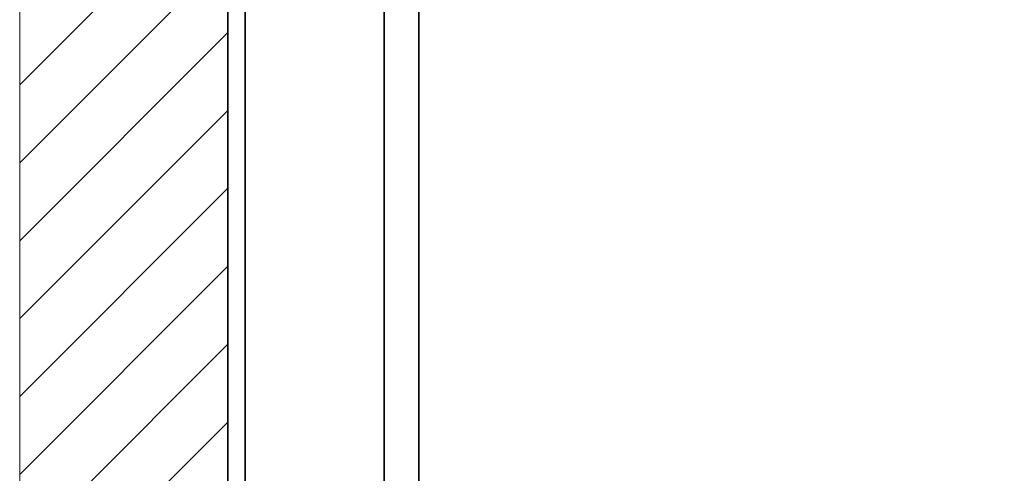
# Model space of a CAD drawing. Header units: millimetres. Extents: x 15214 to 140083, y -437840 to -79279.
# Tile 34 of 64: x 36692 to 36748, y -198374 to -198348. Entities that reach past the tile are written whole.
import ezdxf

# ---------------------------------------------------------------- set-up
doc = ezdxf.new("R2010")
doc.units = ezdxf.units.MM
for name, color, linetype, lineweight in [('0-ZABUDOWA GK-MDF', 54, 'Continuous', 35), ('1_POSADZKA PODZIAŁY', 151, 'Continuous', 0), ('Hatch', 4, 'Continuous', 5), ('Sciany', 2, 'Continuous', 35), ('WYMIAROWANIE', 1, 'Continuous', 13)]:
    doc.layers.add(name, color=color, linetype=linetype, lineweight=lineweight)

msp = doc.modelspace()

# ---------------------------------------------------------------- hatches: boundary and pattern name
at = {"layer": 'Hatch'}
h = msp.add_hatch(dxfattribs=at)
h.set_pattern_fill('ANSI31', color=256)
h.set_pattern_definition([(45, (-23374.946, -3769.959), (-2.24506403, 2.24506403), [])])
h.paths.add_polyline_path([(36691.6213, -198409.54718), (36703.6213, -198409.54718), (36703.6213, -198133.54718), (36691.6213, -198133.54718)])

# ---------------------------------------------------------------- linework, layer by layer
at = {"layer": '0-ZABUDOWA GK-MDF'}
for points in [[(36712.6213, -198409.54718), (36712.6213, -198133.54718)], [(36714.6213, -198409.54718), (36714.6213, -198133.54718)]]:
    msp.add_lwpolyline(points, dxfattribs=at)
at = {"layer": '1_POSADZKA PODZIAŁY', "linetype": 'Continuous'}
msp.add_lwpolyline([(36714.6213, -198172.54718), (36912.6213, -198172.54718), (36912.6213, -198409.54718), (36714.6213, -198409.54718)], close=True, dxfattribs=at)
at = {"layer": 'Sciany'}
for points in [[(36703.6213, -198409.54718), (36703.6213, -198133.54718)], [(36704.6213, -198409.54718), (36704.6213, -198133.54718)]]:
    msp.add_lwpolyline(points, dxfattribs=at)
at = {"layer": 'WYMIAROWANIE'}
msp.add_lwpolyline([(36691.6213, -198409.54718), (36703.6213, -198409.54718), (36703.6213, -198133.54718), (36691.6213, -198133.54718)], close=True, dxfattribs=at)

doc.saveas('drawing.dxf')
